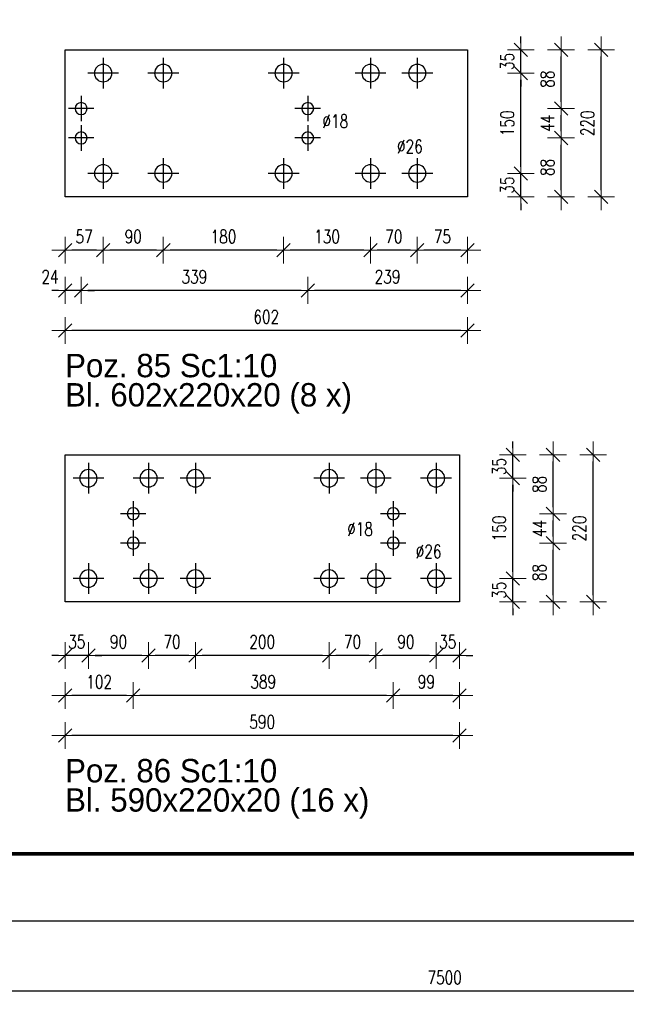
# Model space of a CAD drawing. Header units: millimetres. Extents: x 3515 to 4269, y 13087 to 13548.
# Tile 5 of 20: x 3828 to 3919, y 13087 to 13234. Entities that reach past the tile are written whole.
import ezdxf

# ---------------------------------------------------------------- set-up
doc = ezdxf.new("R2010")
doc.units = ezdxf.units.MM
doc.header["$LTSCALE"] = 10
doc.linetypes.add('MITTE', pattern=[2, 1.25, -0.25, 0.25, -0.25])
doc.layers.get('Defpoints').update_dxf_attribs({"color": 1})
doc.layers.add('_FORMATKA', color=8, linetype='Continuous', plot=False)
for name, color, linetype, lineweight in [('_RAMKA', 7, 'Continuous', 35), ('PS_DIM', 4, 'Continuous', 13), ('PS_SOLID', 7, 'Continuous', 30)]:
    doc.layers.add(name, color=color, linetype=linetype, lineweight=lineweight)
doc.layers.add('PS_MID', color=5, linetype='MITTE')
doc.layers.add('PS_PLATE', color=1, linetype='Continuous')
doc.styles.add('simplex', font='simplex.shx', dxfattribs={"width": 0.75})
doc.dimstyles.new('1_10_PRZ', dxfattribs={"dimtxt": 2, "dimasz": 1, "dimexe": 2, "dimexo": 5, "dimgap": 1, "dimtad": 1, "dimdec": 0, "dimlfac": 10, "dimtxsty": 'simplex', "dimblk": 'dimznak', "dimcen": 2, "dimse1": 1, "dimse2": 1, "dimclrt": 3, "dimadec": 1, "dimazin": 0, "dimtfac": 1, "dimtdec": 0, "dimtix": 1, "dimtmove": 2, "dimatfit": 3, "dimldrblk": 'dim-grot', "dimfxl": 1, "dimarcsym": 0})
doc.dimstyles.new('1_10_PRZ_DS1-LS10', dxfattribs={"dimtxt": 2, "dimasz": 1, "dimexe": 2, "dimexo": 5, "dimgap": 1, "dimtad": 1, "dimdec": 0, "dimlfac": 10, "dimtxsty": 'simplex', "dimblk": 'dimznak', "dimcen": 2, "dimse1": 1, "dimse2": 1, "dimclrt": 3, "dimadec": 1, "dimazin": 0, "dimtfac": 1, "dimtdec": 0, "dimtix": 1, "dimtmove": 2, "dimatfit": 3, "dimldrblk": 'dim-grot', "dimfxl": 1, "dimarcsym": 0})

# ---------------------------------------------------------------- blocks, each defined once
blk = doc.blocks.new('dimznak')
at = {"color": 0}
for points in [[(0, 2), (0, -2)], [(-2, 0), (2, 0)]]:
    blk.add_lwpolyline(points, dxfattribs=at)
at = {"color": 2}
blk.add_lwpolyline([(1, 1), (-1, -1)], dxfattribs=at)
blk = doc.blocks.new('*D107')
at = {"layer": 'Defpoints', "color": 0, "transparency": 16777216}
for p in [(3887.91, 13211.22), (3903.41, 13211.22), (3895.41, 13207.72)]:
    blk.add_point(p, dxfattribs=at)
at = {"layer": 'PS_DIM', "color": 0, "lineweight": -2, "transparency": 16777216}
for p, q in [((3903.41, 13212.22), (3903.41, 13213.22)), ((3903.41, 13207.72), (3903.41, 13211.22)), ((3903.41, 13206.72), (3903.41, 13205.72))]:
    blk.add_line(p, q, dxfattribs=at)
for p, rotation in [((3903.41, 13211.22), 270), ((3903.41, 13207.72), 90)]:
    blk.add_blockref('dimznak', p, dxfattribs=dict(at, rotation=rotation))
at = {"layer": 'PS_DIM', "color": 3, "transparency": 16777216, "insert": (3901.37, 13209.47), "char_height": 2, "attachment_point": 5, "rotation": 90, "style": 'simplex'}
blk.add_mtext('35', dxfattribs=at)
blk = doc.blocks.new('dim-grot')
blk.add_hatch(color=256).paths.add_polyline_path([(0, 0), (-2, 0.5), (-2, -0.5)])
blk.add_lwpolyline([(0, 0), (-2, 0.5), (-2, -0.5), (0, 0)])
blk = doc.blocks.new('*D109')
at = {"layer": 'Defpoints', "color": 0, "transparency": 16777216}
for p in [(3895.41, 13229.72), (3903.41, 13229.72), (3887.91, 13226.22)]:
    blk.add_point(p, dxfattribs=at)
at = {"layer": 'PS_DIM', "color": 0, "lineweight": -2, "transparency": 16777216}
for p, q in [((3903.41, 13230.72), (3903.41, 13231.72)), ((3903.41, 13226.22), (3903.41, 13229.72)), ((3903.41, 13225.22), (3903.41, 13224.22))]:
    blk.add_line(p, q, dxfattribs=at)
for p, rotation in [((3903.41, 13229.72), 270), ((3903.41, 13226.22), 90)]:
    blk.add_blockref('dimznak', p, dxfattribs=dict(at, rotation=rotation))
at = {"layer": 'PS_DIM', "color": 3, "transparency": 16777216, "insert": (3901.37, 13227.97), "char_height": 2, "attachment_point": 5, "rotation": 90, "style": 'simplex'}
blk.add_mtext('35', dxfattribs=at)
blk = doc.blocks.new('*D114')
at = {"layer": 'Defpoints', "color": 0, "transparency": 16777216}
for p in [(3887.91, 13211.22), (3895.41, 13207.72), (3887.91, 13199.72)]:
    blk.add_point(p, dxfattribs=at)
at = {"layer": 'PS_DIM', "color": 0, "lineweight": -2, "transparency": 16777216}
blk.add_line((3894.41, 13199.72), (3888.91, 13199.72), dxfattribs=at)
at = {"layer": 'PS_DIM', "color": 0, "lineweight": -2, "transparency": 16777216, "rotation": 180}
blk.add_blockref('dimznak', (3887.91, 13199.72), dxfattribs=at)
at = {"layer": 'PS_DIM', "color": 0, "lineweight": -2, "transparency": 16777216}
blk.add_blockref('dimznak', (3895.41, 13199.72), dxfattribs=at)
at = {"layer": 'PS_DIM', "color": 3, "transparency": 16777216, "insert": (3891.66, 13201.76), "char_height": 2, "attachment_point": 5, "style": 'simplex'}
blk.add_mtext('75', dxfattribs=at)
blk = doc.blocks.new('*D115')
at = {"layer": 'Defpoints', "color": 0, "transparency": 16777216}
for p in [(3880.91, 13211.22), (3887.91, 13211.22), (3880.91, 13199.72)]:
    blk.add_point(p, dxfattribs=at)
at = {"layer": 'PS_DIM', "color": 0, "lineweight": -2, "transparency": 16777216}
blk.add_line((3886.91, 13199.72), (3881.91, 13199.72), dxfattribs=at)
at = {"layer": 'PS_DIM', "color": 0, "lineweight": -2, "transparency": 16777216, "rotation": 180}
blk.add_blockref('dimznak', (3880.91, 13199.72), dxfattribs=at)
at = {"layer": 'PS_DIM', "color": 0, "lineweight": -2, "transparency": 16777216}
blk.add_blockref('dimznak', (3887.91, 13199.72), dxfattribs=at)
at = {"layer": 'PS_DIM', "color": 3, "transparency": 16777216, "insert": (3884.41, 13201.76), "char_height": 2, "attachment_point": 5, "style": 'simplex'}
blk.add_mtext('70', dxfattribs=at)
blk = doc.blocks.new('*D116')
at = {"layer": 'Defpoints', "color": 0, "transparency": 16777216}
for p in [(3867.91, 13211.22), (3880.91, 13211.22), (3867.91, 13199.72)]:
    blk.add_point(p, dxfattribs=at)
at = {"layer": 'PS_DIM', "color": 0, "lineweight": -2, "transparency": 16777216}
blk.add_line((3879.91, 13199.72), (3868.91, 13199.72), dxfattribs=at)
at = {"layer": 'PS_DIM', "color": 0, "lineweight": -2, "transparency": 16777216, "rotation": 180}
blk.add_blockref('dimznak', (3867.91, 13199.72), dxfattribs=at)
at = {"layer": 'PS_DIM', "color": 0, "lineweight": -2, "transparency": 16777216}
blk.add_blockref('dimznak', (3880.91, 13199.72), dxfattribs=at)
at = {"layer": 'PS_DIM', "color": 3, "transparency": 16777216, "insert": (3874.41, 13201.76), "char_height": 2, "attachment_point": 5, "style": 'simplex'}
blk.add_mtext('130', dxfattribs=at)
blk = doc.blocks.new('*D117')
at = {"layer": 'Defpoints', "color": 0, "transparency": 16777216}
for p in [(3849.91, 13211.22), (3867.91, 13211.22), (3849.91, 13199.72)]:
    blk.add_point(p, dxfattribs=at)
at = {"layer": 'PS_DIM', "color": 0, "lineweight": -2, "transparency": 16777216}
blk.add_line((3866.91, 13199.72), (3850.91, 13199.72), dxfattribs=at)
at = {"layer": 'PS_DIM', "color": 0, "lineweight": -2, "transparency": 16777216, "rotation": 180}
blk.add_blockref('dimznak', (3849.91, 13199.72), dxfattribs=at)
at = {"layer": 'PS_DIM', "color": 0, "lineweight": -2, "transparency": 16777216}
blk.add_blockref('dimznak', (3867.91, 13199.72), dxfattribs=at)
at = {"layer": 'PS_DIM', "color": 3, "transparency": 16777216, "insert": (3858.91, 13201.76), "char_height": 2, "attachment_point": 5, "style": 'simplex'}
blk.add_mtext('180', dxfattribs=at)
blk = doc.blocks.new('*D118')
at = {"layer": 'Defpoints', "color": 0, "transparency": 16777216}
for p in [(3840.91, 13211.22), (3849.91, 13211.22), (3840.91, 13199.72)]:
    blk.add_point(p, dxfattribs=at)
at = {"layer": 'PS_DIM', "color": 0, "lineweight": -2, "transparency": 16777216}
blk.add_line((3848.91, 13199.72), (3841.91, 13199.72), dxfattribs=at)
at = {"layer": 'PS_DIM', "color": 0, "lineweight": -2, "transparency": 16777216, "rotation": 180}
blk.add_blockref('dimznak', (3840.91, 13199.72), dxfattribs=at)
at = {"layer": 'PS_DIM', "color": 0, "lineweight": -2, "transparency": 16777216}
blk.add_blockref('dimznak', (3849.91, 13199.72), dxfattribs=at)
at = {"layer": 'PS_DIM', "color": 3, "transparency": 16777216, "insert": (3845.41, 13201.76), "char_height": 2, "attachment_point": 5, "style": 'simplex'}
blk.add_mtext('90', dxfattribs=at)
blk = doc.blocks.new('*D119')
at = {"layer": 'Defpoints', "color": 0, "transparency": 16777216}
for p in [(3840.91, 13211.22), (3835.21, 13207.72), (3835.21, 13199.72)]:
    blk.add_point(p, dxfattribs=at)
at = {"layer": 'PS_DIM', "color": 0, "lineweight": -2, "transparency": 16777216}
blk.add_line((3839.91, 13199.72), (3836.21, 13199.72), dxfattribs=at)
at = {"layer": 'PS_DIM', "color": 0, "lineweight": -2, "transparency": 16777216, "rotation": 180}
blk.add_blockref('dimznak', (3835.21, 13199.72), dxfattribs=at)
at = {"layer": 'PS_DIM', "color": 0, "lineweight": -2, "transparency": 16777216}
blk.add_blockref('dimznak', (3840.91, 13199.72), dxfattribs=at)
at = {"layer": 'PS_DIM', "color": 3, "transparency": 16777216, "insert": (3838.06, 13201.76), "char_height": 2, "attachment_point": 5, "style": 'simplex'}
blk.add_mtext('57', dxfattribs=at)
blk = doc.blocks.new('*D120')
at = {"layer": 'Defpoints', "color": 0, "transparency": 16777216}
for p in [(3871.51, 13216.52), (3895.41, 13207.72), (3871.51, 13193.72)]:
    blk.add_point(p, dxfattribs=at)
at = {"layer": 'PS_DIM', "color": 0, "lineweight": -2, "transparency": 16777216}
blk.add_line((3894.41, 13193.72), (3872.51, 13193.72), dxfattribs=at)
at = {"layer": 'PS_DIM', "color": 0, "lineweight": -2, "transparency": 16777216, "rotation": 180}
blk.add_blockref('dimznak', (3871.51, 13193.72), dxfattribs=at)
at = {"layer": 'PS_DIM', "color": 0, "lineweight": -2, "transparency": 16777216}
blk.add_blockref('dimznak', (3895.41, 13193.72), dxfattribs=at)
at = {"layer": 'PS_DIM', "color": 3, "transparency": 16777216, "insert": (3883.46, 13195.76), "char_height": 2, "attachment_point": 5, "style": 'simplex'}
blk.add_mtext('239', dxfattribs=at)
blk = doc.blocks.new('*D121')
at = {"layer": 'Defpoints', "color": 0, "transparency": 16777216}
for p in [(3837.61, 13216.52), (3871.51, 13216.52), (3837.61, 13193.72)]:
    blk.add_point(p, dxfattribs=at)
at = {"layer": 'PS_DIM', "color": 0, "lineweight": -2, "transparency": 16777216}
blk.add_line((3870.51, 13193.72), (3838.61, 13193.72), dxfattribs=at)
at = {"layer": 'PS_DIM', "color": 0, "lineweight": -2, "transparency": 16777216, "rotation": 180}
blk.add_blockref('dimznak', (3837.61, 13193.72), dxfattribs=at)
at = {"layer": 'PS_DIM', "color": 0, "lineweight": -2, "transparency": 16777216}
blk.add_blockref('dimznak', (3871.51, 13193.72), dxfattribs=at)
at = {"layer": 'PS_DIM', "color": 3, "transparency": 16777216, "insert": (3854.56, 13195.76), "char_height": 2, "attachment_point": 5, "style": 'simplex'}
blk.add_mtext('339', dxfattribs=at)
blk = doc.blocks.new('*D122')
at = {"layer": 'Defpoints', "color": 0, "transparency": 16777216}
for p in [(3837.61, 13216.52), (3835.21, 13207.72), (3835.21, 13193.72)]:
    blk.add_point(p, dxfattribs=at)
at = {"layer": 'PS_DIM', "color": 0, "lineweight": -2, "transparency": 16777216}
for p, q in [((3834.21, 13193.72), (3833.21, 13193.72)), ((3837.61, 13193.72), (3835.21, 13193.72)), ((3838.61, 13193.72), (3839.61, 13193.72))]:
    blk.add_line(p, q, dxfattribs=at)
blk.add_blockref('dimznak', (3835.21, 13193.72), dxfattribs=at)
at = {"layer": 'PS_DIM', "color": 0, "lineweight": -2, "transparency": 16777216, "rotation": 180}
blk.add_blockref('dimznak', (3837.61, 13193.72), dxfattribs=at)
at = {"layer": 'PS_DIM', "color": 3, "transparency": 16777216, "insert": (3832.96, 13195.76), "char_height": 2, "attachment_point": 5, "style": 'simplex'}
blk.add_mtext('24', dxfattribs=at)
blk = doc.blocks.new('*D123')
at = {"layer": 'Defpoints', "color": 0, "transparency": 16777216}
for p in [(3835.21, 13207.72), (3895.41, 13207.72), (3835.21, 13187.72)]:
    blk.add_point(p, dxfattribs=at)
at = {"layer": 'PS_DIM', "color": 0, "lineweight": -2, "transparency": 16777216}
blk.add_line((3894.41, 13187.72), (3836.21, 13187.72), dxfattribs=at)
at = {"layer": 'PS_DIM', "color": 0, "lineweight": -2, "transparency": 16777216, "rotation": 180}
blk.add_blockref('dimznak', (3835.21, 13187.72), dxfattribs=at)
at = {"layer": 'PS_DIM', "color": 0, "lineweight": -2, "transparency": 16777216}
blk.add_blockref('dimznak', (3895.41, 13187.72), dxfattribs=at)
at = {"layer": 'PS_DIM', "color": 3, "transparency": 16777216, "insert": (3865.31, 13189.76), "char_height": 2, "attachment_point": 5, "style": 'simplex'}
blk.add_mtext('602', dxfattribs=at)
blk = doc.blocks.new('*D124')
at = {"layer": 'Defpoints', "color": 0, "transparency": 16777216}
for p in [(3890.71, 13150.6), (3902.21, 13150.6), (3894.21, 13147.1)]:
    blk.add_point(p, dxfattribs=at)
at = {"layer": 'PS_DIM', "color": 0, "lineweight": -2, "transparency": 16777216}
for p, q in [((3902.21, 13151.6), (3902.21, 13152.6)), ((3902.21, 13147.1), (3902.21, 13150.6)), ((3902.21, 13146.1), (3902.21, 13145.1))]:
    blk.add_line(p, q, dxfattribs=at)
for p, rotation in [((3902.21, 13150.6), 270), ((3902.21, 13147.1), 90)]:
    blk.add_blockref('dimznak', p, dxfattribs=dict(at, rotation=rotation))
at = {"layer": 'PS_DIM', "color": 3, "transparency": 16777216, "insert": (3900.17, 13148.85), "char_height": 2, "attachment_point": 5, "rotation": 90, "style": 'simplex'}
blk.add_mtext('35', dxfattribs=at)
blk = doc.blocks.new('*D126')
at = {"layer": 'Defpoints', "color": 0, "transparency": 16777216}
for p in [(3894.21, 13169.1), (3902.21, 13169.1), (3890.71, 13165.6)]:
    blk.add_point(p, dxfattribs=at)
at = {"layer": 'PS_DIM', "color": 0, "lineweight": -2, "transparency": 16777216}
for p, q in [((3902.21, 13170.1), (3902.21, 13171.1)), ((3902.21, 13165.6), (3902.21, 13169.1)), ((3902.21, 13164.6), (3902.21, 13163.6))]:
    blk.add_line(p, q, dxfattribs=at)
for p, rotation in [((3902.21, 13169.1), 270), ((3902.21, 13165.6), 90)]:
    blk.add_blockref('dimznak', p, dxfattribs=dict(at, rotation=rotation))
at = {"layer": 'PS_DIM', "color": 3, "transparency": 16777216, "insert": (3900.17, 13167.35), "char_height": 2, "attachment_point": 5, "rotation": 90, "style": 'simplex'}
blk.add_mtext('35', dxfattribs=at)
blk = doc.blocks.new('*D131')
at = {"layer": 'Defpoints', "color": 0, "transparency": 16777216}
for p in [(3890.71, 13150.6), (3894.21, 13147.1), (3890.71, 13139.1)]:
    blk.add_point(p, dxfattribs=at)
at = {"layer": 'PS_DIM', "color": 0, "lineweight": -2, "transparency": 16777216}
for p, q in [((3889.71, 13139.1), (3888.71, 13139.1)), ((3894.21, 13139.1), (3890.71, 13139.1)), ((3895.21, 13139.1), (3896.21, 13139.1))]:
    blk.add_line(p, q, dxfattribs=at)
blk.add_blockref('dimznak', (3890.71, 13139.1), dxfattribs=at)
at = {"layer": 'PS_DIM', "color": 0, "lineweight": -2, "transparency": 16777216, "rotation": 180}
blk.add_blockref('dimznak', (3894.21, 13139.1), dxfattribs=at)
at = {"layer": 'PS_DIM', "color": 3, "transparency": 16777216, "insert": (3892.46, 13141.14), "char_height": 2, "attachment_point": 5, "style": 'simplex'}
blk.add_mtext('35', dxfattribs=at)
blk = doc.blocks.new('*D132')
at = {"layer": 'Defpoints', "color": 0, "transparency": 16777216}
for p in [(3881.71, 13150.6), (3890.71, 13150.6), (3881.71, 13139.1)]:
    blk.add_point(p, dxfattribs=at)
at = {"layer": 'PS_DIM', "color": 0, "lineweight": -2, "transparency": 16777216}
blk.add_line((3889.71, 13139.1), (3882.71, 13139.1), dxfattribs=at)
at = {"layer": 'PS_DIM', "color": 0, "lineweight": -2, "transparency": 16777216, "rotation": 180}
blk.add_blockref('dimznak', (3881.71, 13139.1), dxfattribs=at)
at = {"layer": 'PS_DIM', "color": 0, "lineweight": -2, "transparency": 16777216}
blk.add_blockref('dimznak', (3890.71, 13139.1), dxfattribs=at)
at = {"layer": 'PS_DIM', "color": 3, "transparency": 16777216, "insert": (3886.21, 13141.14), "char_height": 2, "attachment_point": 5, "style": 'simplex'}
blk.add_mtext('90', dxfattribs=at)
blk = doc.blocks.new('*D133')
at = {"layer": 'Defpoints', "color": 0, "transparency": 16777216}
for p in [(3874.71, 13150.6), (3881.71, 13150.6), (3874.71, 13139.1)]:
    blk.add_point(p, dxfattribs=at)
at = {"layer": 'PS_DIM', "color": 0, "lineweight": -2, "transparency": 16777216}
blk.add_line((3880.71, 13139.1), (3875.71, 13139.1), dxfattribs=at)
at = {"layer": 'PS_DIM', "color": 0, "lineweight": -2, "transparency": 16777216, "rotation": 180}
blk.add_blockref('dimznak', (3874.71, 13139.1), dxfattribs=at)
at = {"layer": 'PS_DIM', "color": 0, "lineweight": -2, "transparency": 16777216}
blk.add_blockref('dimznak', (3881.71, 13139.1), dxfattribs=at)
at = {"layer": 'PS_DIM', "color": 3, "transparency": 16777216, "insert": (3878.21, 13141.14), "char_height": 2, "attachment_point": 5, "style": 'simplex'}
blk.add_mtext('70', dxfattribs=at)
blk = doc.blocks.new('*D134')
at = {"layer": 'Defpoints', "color": 0, "transparency": 16777216}
for p in [(3854.71, 13150.6), (3874.71, 13150.6), (3854.71, 13139.1)]:
    blk.add_point(p, dxfattribs=at)
at = {"layer": 'PS_DIM', "color": 0, "lineweight": -2, "transparency": 16777216}
blk.add_line((3873.71, 13139.1), (3855.71, 13139.1), dxfattribs=at)
at = {"layer": 'PS_DIM', "color": 0, "lineweight": -2, "transparency": 16777216, "rotation": 180}
blk.add_blockref('dimznak', (3854.71, 13139.1), dxfattribs=at)
at = {"layer": 'PS_DIM', "color": 0, "lineweight": -2, "transparency": 16777216}
blk.add_blockref('dimznak', (3874.71, 13139.1), dxfattribs=at)
at = {"layer": 'PS_DIM', "color": 3, "transparency": 16777216, "insert": (3864.71, 13141.14), "char_height": 2, "attachment_point": 5, "style": 'simplex'}
blk.add_mtext('200', dxfattribs=at)
blk = doc.blocks.new('*D135')
at = {"layer": 'Defpoints', "color": 0, "transparency": 16777216}
for p in [(3847.71, 13150.6), (3854.71, 13150.6), (3847.71, 13139.1)]:
    blk.add_point(p, dxfattribs=at)
at = {"layer": 'PS_DIM', "color": 0, "lineweight": -2, "transparency": 16777216}
blk.add_line((3853.71, 13139.1), (3848.71, 13139.1), dxfattribs=at)
at = {"layer": 'PS_DIM', "color": 0, "lineweight": -2, "transparency": 16777216, "rotation": 180}
blk.add_blockref('dimznak', (3847.71, 13139.1), dxfattribs=at)
at = {"layer": 'PS_DIM', "color": 0, "lineweight": -2, "transparency": 16777216}
blk.add_blockref('dimznak', (3854.71, 13139.1), dxfattribs=at)
at = {"layer": 'PS_DIM', "color": 3, "transparency": 16777216, "insert": (3851.21, 13141.14), "char_height": 2, "attachment_point": 5, "style": 'simplex'}
blk.add_mtext('70', dxfattribs=at)
blk = doc.blocks.new('*D136')
at = {"layer": 'Defpoints', "color": 0, "transparency": 16777216}
for p in [(3838.71, 13150.6), (3847.71, 13150.6), (3838.71, 13139.1)]:
    blk.add_point(p, dxfattribs=at)
at = {"layer": 'PS_DIM', "color": 0, "lineweight": -2, "transparency": 16777216}
blk.add_line((3846.71, 13139.1), (3839.71, 13139.1), dxfattribs=at)
at = {"layer": 'PS_DIM', "color": 0, "lineweight": -2, "transparency": 16777216, "rotation": 180}
blk.add_blockref('dimznak', (3838.71, 13139.1), dxfattribs=at)
at = {"layer": 'PS_DIM', "color": 0, "lineweight": -2, "transparency": 16777216}
blk.add_blockref('dimznak', (3847.71, 13139.1), dxfattribs=at)
at = {"layer": 'PS_DIM', "color": 3, "transparency": 16777216, "insert": (3843.21, 13141.14), "char_height": 2, "attachment_point": 5, "style": 'simplex'}
blk.add_mtext('90', dxfattribs=at)
blk = doc.blocks.new('*D137')
at = {"layer": 'Defpoints', "color": 0, "transparency": 16777216}
for p in [(3838.71, 13150.6), (3835.21, 13147.1), (3835.21, 13139.1)]:
    blk.add_point(p, dxfattribs=at)
at = {"layer": 'PS_DIM', "color": 0, "lineweight": -2, "transparency": 16777216}
for p, q in [((3834.21, 13139.1), (3833.21, 13139.1)), ((3838.71, 13139.1), (3835.21, 13139.1)), ((3839.71, 13139.1), (3840.71, 13139.1))]:
    blk.add_line(p, q, dxfattribs=at)
blk.add_blockref('dimznak', (3835.21, 13139.1), dxfattribs=at)
at = {"layer": 'PS_DIM', "color": 0, "lineweight": -2, "transparency": 16777216, "rotation": 180}
blk.add_blockref('dimznak', (3838.71, 13139.1), dxfattribs=at)
at = {"layer": 'PS_DIM', "color": 3, "transparency": 16777216, "insert": (3836.96, 13141.14), "char_height": 2, "attachment_point": 5, "style": 'simplex'}
blk.add_mtext('35', dxfattribs=at)
blk = doc.blocks.new('*D138')
at = {"layer": 'Defpoints', "color": 0, "transparency": 16777216}
for p in [(3884.31, 13155.9), (3894.21, 13147.1), (3884.31, 13133.1)]:
    blk.add_point(p, dxfattribs=at)
at = {"layer": 'PS_DIM', "color": 0, "lineweight": -2, "transparency": 16777216}
blk.add_line((3893.21, 13133.1), (3885.31, 13133.1), dxfattribs=at)
at = {"layer": 'PS_DIM', "color": 0, "lineweight": -2, "transparency": 16777216, "rotation": 180}
blk.add_blockref('dimznak', (3884.31, 13133.1), dxfattribs=at)
at = {"layer": 'PS_DIM', "color": 0, "lineweight": -2, "transparency": 16777216}
blk.add_blockref('dimznak', (3894.21, 13133.1), dxfattribs=at)
at = {"layer": 'PS_DIM', "color": 3, "transparency": 16777216, "insert": (3889.26, 13135.14), "char_height": 2, "attachment_point": 5, "style": 'simplex'}
blk.add_mtext('99', dxfattribs=at)
blk = doc.blocks.new('*D139')
at = {"layer": 'Defpoints', "color": 0, "transparency": 16777216}
for p in [(3845.41, 13155.9), (3884.31, 13155.9), (3845.41, 13133.1)]:
    blk.add_point(p, dxfattribs=at)
at = {"layer": 'PS_DIM', "color": 0, "lineweight": -2, "transparency": 16777216}
blk.add_line((3883.31, 13133.1), (3846.41, 13133.1), dxfattribs=at)
at = {"layer": 'PS_DIM', "color": 0, "lineweight": -2, "transparency": 16777216, "rotation": 180}
blk.add_blockref('dimznak', (3845.41, 13133.1), dxfattribs=at)
at = {"layer": 'PS_DIM', "color": 0, "lineweight": -2, "transparency": 16777216}
blk.add_blockref('dimznak', (3884.31, 13133.1), dxfattribs=at)
at = {"layer": 'PS_DIM', "color": 3, "transparency": 16777216, "insert": (3864.86, 13135.14), "char_height": 2, "attachment_point": 5, "style": 'simplex'}
blk.add_mtext('389', dxfattribs=at)
blk = doc.blocks.new('*D140')
at = {"layer": 'Defpoints', "color": 0, "transparency": 16777216}
for p in [(3845.41, 13155.9), (3835.21, 13147.1), (3835.21, 13133.1)]:
    blk.add_point(p, dxfattribs=at)
at = {"layer": 'PS_DIM', "color": 0, "lineweight": -2, "transparency": 16777216}
blk.add_line((3844.41, 13133.1), (3836.21, 13133.1), dxfattribs=at)
at = {"layer": 'PS_DIM', "color": 0, "lineweight": -2, "transparency": 16777216, "rotation": 180}
blk.add_blockref('dimznak', (3835.21, 13133.1), dxfattribs=at)
at = {"layer": 'PS_DIM', "color": 0, "lineweight": -2, "transparency": 16777216}
blk.add_blockref('dimznak', (3845.41, 13133.1), dxfattribs=at)
at = {"layer": 'PS_DIM', "color": 3, "transparency": 16777216, "insert": (3840.31, 13135.14), "char_height": 2, "attachment_point": 5, "style": 'simplex'}
blk.add_mtext('102', dxfattribs=at)
blk = doc.blocks.new('*D141')
at = {"layer": 'Defpoints', "color": 0, "transparency": 16777216}
for p in [(3835.21, 13147.1), (3894.21, 13147.1), (3835.21, 13127.1)]:
    blk.add_point(p, dxfattribs=at)
at = {"layer": 'PS_DIM', "color": 0, "lineweight": -2, "transparency": 16777216}
blk.add_line((3893.21, 13127.1), (3836.21, 13127.1), dxfattribs=at)
at = {"layer": 'PS_DIM', "color": 0, "lineweight": -2, "transparency": 16777216, "rotation": 180}
blk.add_blockref('dimznak', (3835.21, 13127.1), dxfattribs=at)
at = {"layer": 'PS_DIM', "color": 0, "lineweight": -2, "transparency": 16777216}
blk.add_blockref('dimznak', (3894.21, 13127.1), dxfattribs=at)
at = {"layer": 'PS_DIM', "color": 3, "transparency": 16777216, "insert": (3864.71, 13129.14), "char_height": 2, "attachment_point": 5, "style": 'simplex'}
blk.add_mtext('590', dxfattribs=at)
blk = doc.blocks.new('*X498')
at = {"layer": 'PS_MID', "color": 5, "linetype": 'MITTE'}
for p, q in [((3840.91, 13228.52), (3840.91, 13223.92)), ((3849.91, 13228.52), (3849.91, 13223.92)), ((3867.91, 13228.52), (3867.91, 13223.92)), ((3880.91, 13228.52), (3880.91, 13223.92)), ((3887.91, 13228.52), (3887.91, 13223.92)), ((3843.21, 13226.22), (3838.61, 13226.22)), ((3852.21, 13226.22), (3847.61, 13226.22)), ((3870.21, 13226.22), (3865.61, 13226.22)), ((3883.21, 13226.22), (3878.61, 13226.22)), ((3890.21, 13226.22), (3885.61, 13226.22)), ((3837.61, 13222.82), (3837.61, 13219.02)), ((3871.51, 13222.82), (3871.51, 13219.02)), ((3839.51, 13220.92), (3835.71, 13220.92)), ((3873.41, 13220.92), (3869.61, 13220.92)), ((3837.61, 13218.42), (3837.61, 13214.62)), ((3871.51, 13218.42), (3871.51, 13214.62)), ((3839.51, 13216.52), (3835.71, 13216.52)), ((3873.41, 13216.52), (3869.61, 13216.52)), ((3840.91, 13213.52), (3840.91, 13208.92)), ((3849.91, 13213.52), (3849.91, 13208.92)), ((3867.91, 13213.52), (3867.91, 13208.92)), ((3880.91, 13213.52), (3880.91, 13208.92)), ((3887.91, 13213.52), (3887.91, 13208.92)), ((3843.21, 13211.22), (3838.61, 13211.22)), ((3852.21, 13211.22), (3847.61, 13211.22)), ((3870.21, 13211.22), (3865.61, 13211.22)), ((3883.21, 13211.22), (3878.61, 13211.22)), ((3890.21, 13211.22), (3885.61, 13211.22))]:
    blk.add_line(p, q, dxfattribs=at)
at = {"layer": 'PS_SOLID', "color": 7, "linetype": 'Continuous'}
for p, q in [((3835.21, 13207.72), (3835.21, 13229.72)), ((3835.21, 13229.72), (3895.41, 13229.72)), ((3895.41, 13229.72), (3895.41, 13207.72)), ((3895.41, 13207.72), (3835.21, 13207.72))]:
    blk.add_line(p, q, dxfattribs=at)
at = {"layer": 'PS_SOLID', "color": 7, "extrusion": (0, 0, -1)}
for centre, radius in [((-3840.91, 13226.22), 1.3), ((-3849.91, 13226.22), 1.3), ((-3867.91, 13226.22), 1.3), ((-3880.91, 13226.22), 1.3), ((-3887.91, 13226.22), 1.3), ((-3837.61, 13220.92), 0.9), ((-3871.51, 13220.92), 0.9), ((-3837.61, 13216.52), 0.9), ((-3871.51, 13216.52), 0.9), ((-3840.91, 13211.22), 1.3), ((-3849.91, 13211.22), 1.3), ((-3867.91, 13211.22), 1.3), ((-3880.91, 13211.22), 1.3), ((-3887.91, 13211.22), 1.3)]:
    blk.add_circle(centre, radius, dxfattribs=at)
blk = doc.blocks.new('*X499')
at = {"color": 0}
for s, p in [('Poz. 85 Sc1:10', (3835.21, 13180.72)), ('Bl. 602x220x20 (8 x)', (3835.21, 13176.34))]:
    blk.add_text(s, height=3.5, dxfattribs=at).set_placement(p)
blk = doc.blocks.new('*X500')
at = {"layer": 'PS_MID', "color": 5, "linetype": 'MITTE'}
for p, q in [((3838.71, 13167.9), (3838.71, 13163.3)), ((3847.71, 13167.9), (3847.71, 13163.3)), ((3854.71, 13167.9), (3854.71, 13163.3)), ((3874.71, 13167.9), (3874.71, 13163.3)), ((3881.71, 13167.9), (3881.71, 13163.3)), ((3890.71, 13167.9), (3890.71, 13163.3)), ((3841.01, 13165.6), (3836.41, 13165.6)), ((3850.01, 13165.6), (3845.41, 13165.6)), ((3857.01, 13165.6), (3852.41, 13165.6)), ((3877.01, 13165.6), (3872.41, 13165.6)), ((3884.01, 13165.6), (3879.41, 13165.6)), ((3893.01, 13165.6), (3888.41, 13165.6)), ((3845.41, 13162.2), (3845.41, 13158.4)), ((3884.31, 13162.2), (3884.31, 13158.4)), ((3847.31, 13160.3), (3843.51, 13160.3)), ((3886.21, 13160.3), (3882.41, 13160.3)), ((3845.41, 13157.8), (3845.41, 13154)), ((3884.31, 13157.8), (3884.31, 13154)), ((3847.31, 13155.9), (3843.51, 13155.9)), ((3886.21, 13155.9), (3882.41, 13155.9)), ((3838.71, 13152.9), (3838.71, 13148.3)), ((3847.71, 13152.9), (3847.71, 13148.3)), ((3854.71, 13152.9), (3854.71, 13148.3)), ((3874.71, 13152.9), (3874.71, 13148.3)), ((3881.71, 13152.9), (3881.71, 13148.3)), ((3890.71, 13152.9), (3890.71, 13148.3)), ((3841.01, 13150.6), (3836.41, 13150.6)), ((3850.01, 13150.6), (3845.41, 13150.6)), ((3857.01, 13150.6), (3852.41, 13150.6)), ((3877.01, 13150.6), (3872.41, 13150.6)), ((3884.01, 13150.6), (3879.41, 13150.6)), ((3893.01, 13150.6), (3888.41, 13150.6))]:
    blk.add_line(p, q, dxfattribs=at)
at = {"layer": 'PS_SOLID', "color": 7, "linetype": 'Continuous'}
for p, q in [((3835.21, 13147.1), (3835.21, 13169.1)), ((3835.21, 13169.1), (3894.21, 13169.1)), ((3894.21, 13169.1), (3894.21, 13147.1)), ((3894.21, 13147.1), (3835.21, 13147.1))]:
    blk.add_line(p, q, dxfattribs=at)
at = {"layer": 'PS_SOLID', "color": 7, "extrusion": (0, 0, -1)}
for centre, radius in [((-3838.71, 13165.6), 1.3), ((-3847.71, 13165.6), 1.3), ((-3854.71, 13165.6), 1.3), ((-3874.71, 13165.6), 1.3), ((-3881.71, 13165.6), 1.3), ((-3890.71, 13165.6), 1.3), ((-3845.41, 13160.3), 0.9), ((-3884.31, 13160.3), 0.9), ((-3845.41, 13155.9), 0.9), ((-3884.31, 13155.9), 0.9), ((-3838.71, 13150.6), 1.3), ((-3847.71, 13150.6), 1.3), ((-3854.71, 13150.6), 1.3), ((-3874.71, 13150.6), 1.3), ((-3881.71, 13150.6), 1.3), ((-3890.71, 13150.6), 1.3)]:
    blk.add_circle(centre, radius, dxfattribs=at)
blk = doc.blocks.new('*X501')
at = {"color": 0}
for s, p in [('Poz. 86 Sc1:10', (3835.21, 13120.1)), ('Bl. 590x220x20 (16 x)', (3835.21, 13115.72))]:
    blk.add_text(s, height=3.5, dxfattribs=at).set_placement(p)

msp = doc.modelspace()

# ---------------------------------------------------------------- linework, layer by layer
at = {"layer": '_FORMATKA', "lineweight": -3}
msp.add_lwpolyline([(3517, 13099.409), (4267, 13099.409), (4267, 13519.409), (3517, 13519.409)], close=True, dxfattribs=at)
at = {"layer": '_RAMKA', "lineweight": -3, "const_width": 0.5}
msp.add_lwpolyline([(3547, 13109.409), (4257, 13109.409), (4257, 13509.409), (3547, 13509.409)], close=True, dxfattribs=at)

# ---------------------------------------------------------------- block references
for name in ['*X499', '*X501']:
    msp.add_blockref(name, (0, 0))
at = {"layer": 'PS_PLATE', "color": 35}
for name in ['*X498', '*X500']:
    msp.add_blockref(name, (0, 0), dxfattribs=at)

# ---------------------------------------------------------------- texts
at = {"layer": 'PS_DIM', "char_height": 2, "attachment_point": 7, "style": 'simplex'}
for s, insert in [('\\A1;%%c18', (3873.716, 13218.031)), ('\\A1;%%c26', (3884.874, 13214.257)), ('\\A1;%%c18', (3877.417, 13157.009)), ('\\A1;%%c26', (3887.674, 13153.636))]:
    msp.add_mtext(s, dxfattribs=dict(at, insert=insert))

# ---------------------------------------------------------------- dimensions: what is measured, and where the dimension line sits
at = {"layer": 'PS_DIM'}
for base, p1, p2, location, text in [((3909.414, 13229.716), (3871.514, 13220.916), (3895.414, 13229.716), (3907.374, 13225.316), '88'), ((3915.414, 13229.716), (3895.414, 13207.716), (3895.414, 13229.716), (3913.374, 13218.716), '220'), ((3903.414, 13226.216), (3887.914, 13211.216), (3887.914, 13226.216), (3901.374, 13218.716), '150'), ((3909.414, 13220.916), (3871.514, 13216.516), (3871.514, 13220.916), (3907.374, 13218.716), '44'), ((3909.414, 13216.516), (3895.414, 13207.716), (3871.514, 13216.516), (3907.374, 13212.116), '88'), ((3908.214, 13169.096), (3884.314, 13160.296), (3894.214, 13169.096), (3906.174, 13164.696), '88'), ((3914.214, 13169.096), (3894.214, 13147.096), (3894.214, 13169.096), (3912.174, 13158.096), '220'), ((3902.214, 13165.596), (3890.714, 13150.596), (3890.714, 13165.596), (3900.174, 13158.096), '150'), ((3908.214, 13160.296), (3884.314, 13155.896), (3884.314, 13160.296), (3906.174, 13158.096), '44'), ((3908.214, 13155.896), (3894.214, 13147.096), (3884.314, 13155.896), (3906.174, 13151.496), '88')]:
    msp.add_linear_dim(base=base, p1=p1, p2=p2, angle=90, location=location, text=text, dimstyle='1_10_PRZ_DS1-LS10', dxfattribs=at).render()
for base, p1, p2, angle, text, picture, middle in [((3903.414, 13229.716), (3887.914, 13226.216), (3895.414, 13229.716), 90, '35', '*D109', (3901.374, 13227.966)), ((3835.214, 13193.716), (3837.614, 13216.516), (3835.214, 13207.716), 180, '24', '*D122', (3832.964, 13195.756)), ((3837.614, 13193.716), (3871.514, 13216.516), (3837.614, 13216.516), 180, '339', '*D121', (3854.564, 13195.756)), ((3871.514, 13193.716), (3895.414, 13207.716), (3871.514, 13216.516), 180, '239', '*D120', (3883.464, 13195.756)), ((3903.414, 13211.216), (3895.414, 13207.716), (3887.914, 13211.216), 90, '35', '*D107', (3901.374, 13209.466)), ((3835.214, 13199.716), (3840.914, 13211.216), (3835.214, 13207.716), 180, '57', '*D119', (3838.064, 13201.756)), ((3840.914, 13199.716), (3849.914, 13211.216), (3840.914, 13211.216), 180, '90', '*D118', (3845.414, 13201.756)), ((3849.914, 13199.716), (3867.914, 13211.216), (3849.914, 13211.216), 180, '180', '*D117', (3858.914, 13201.756)), ((3867.914, 13199.716), (3880.914, 13211.216), (3867.914, 13211.216), 180, '130', '*D116', (3874.414, 13201.756)), ((3880.914, 13199.716), (3887.914, 13211.216), (3880.914, 13211.216), 180, '70', '*D115', (3884.414, 13201.756)), ((3887.914, 13199.716), (3895.414, 13207.716), (3887.914, 13211.216), 180, '75', '*D114', (3891.664, 13201.756)), ((3835.214, 13187.716), (3895.414, 13207.716), (3835.214, 13207.716), 180, '602', '*D123', (3865.314, 13189.756)), ((3902.214, 13169.096), (3890.714, 13165.596), (3894.214, 13169.096), 90, '35', '*D126', (3900.174, 13167.346)), ((3835.214, 13133.096), (3845.414, 13155.896), (3835.214, 13147.096), 180, '102', '*D140', (3840.314, 13135.136)), ((3845.414, 13133.096), (3884.314, 13155.896), (3845.414, 13155.896), 180, '389', '*D139', (3864.864, 13135.136)), ((3884.314, 13133.096), (3894.214, 13147.096), (3884.314, 13155.896), 180, '99', '*D138', (3889.264, 13135.136)), ((3902.214, 13150.596), (3894.214, 13147.096), (3890.714, 13150.596), 90, '35', '*D124', (3900.174, 13148.846)), ((3835.214, 13139.096), (3838.714, 13150.596), (3835.214, 13147.096), 180, '35', '*D137', (3836.964, 13141.136)), ((3838.714, 13139.096), (3847.714, 13150.596), (3838.714, 13150.596), 180, '90', '*D136', (3843.214, 13141.136)), ((3847.714, 13139.096), (3854.714, 13150.596), (3847.714, 13150.596), 180, '70', '*D135', (3851.214, 13141.136)), ((3854.714, 13139.096), (3874.714, 13150.596), (3854.714, 13150.596), 180, '200', '*D134', (3864.714, 13141.136)), ((3874.714, 13139.096), (3881.714, 13150.596), (3874.714, 13150.596), 180, '70', '*D133', (3878.214, 13141.136)), ((3881.714, 13139.096), (3890.714, 13150.596), (3881.714, 13150.596), 180, '90', '*D132', (3886.214, 13141.136)), ((3890.714, 13139.096), (3894.214, 13147.096), (3890.714, 13150.596), 180, '35', '*D131', (3892.464, 13141.136)), ((3835.214, 13127.096), (3894.214, 13147.096), (3835.214, 13147.096), 180, '590', '*D141', (3864.714, 13129.136))]:
    dim = msp.add_linear_dim(base=base, p1=p1, p2=p2, angle=angle, text=text, dimstyle='1_10_PRZ_DS1-LS10', dxfattribs=at)
    dim.commit()
    dim.dimension.update_dxf_attribs({"geometry": picture, "text_midpoint": middle, "dimtype": 128})
msp.add_linear_dim(base=(4267, 13088.894), p1=(3517, 13099.409), p2=(4267, 13099.409), dimstyle='1_10_PRZ', dxfattribs=at).render()

doc.saveas('drawing.dxf')
